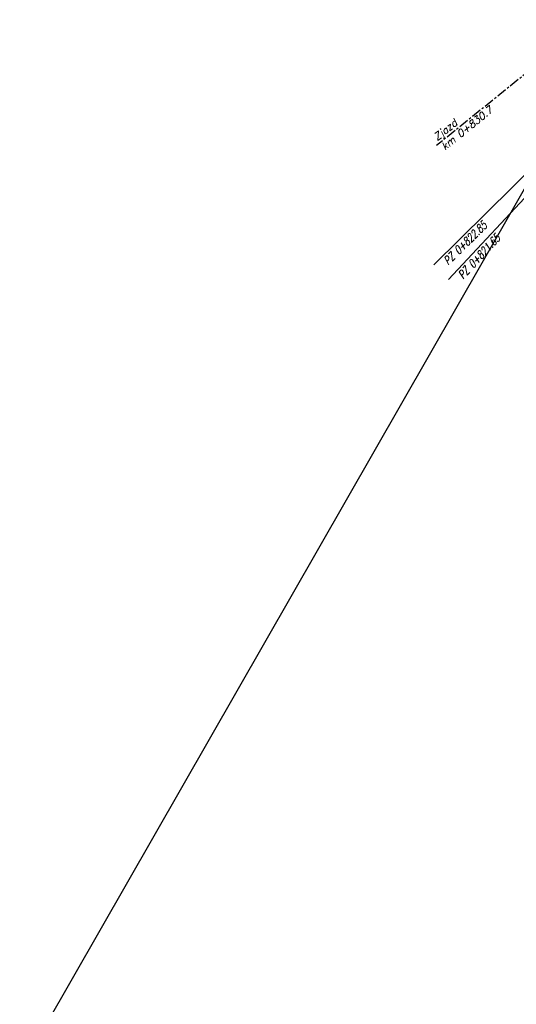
# Model space of a CAD drawing. Header units: metres. Extents: x 8431043 to 8456388, y 5766167 to 5771876.
# Tile 7 of 29: x 8433675 to 8433736, y 5770395 to 5770516. Entities that reach past the tile are written whole.
import ezdxf

# ---------------------------------------------------------------- set-up
doc = ezdxf.new("R2010")
doc.units = ezdxf.units.M
doc.linetypes.add('CENTER', pattern=[2, 1.25, -0.25, 0.25, -0.25])
doc.linetypes.add('CIĄGŁA', pattern=[0])
doc.layers.add('brud', color=255, linetype='CIĄGŁA', lineweight=30)
doc.layers.add('WYMIARY', color=253, linetype='Continuous', lineweight=13)
for name, color, linetype in [('C-DROGI-SYTUACJA-ETYKIETY', 1, 'Continuous'), ('S-5_opis_pkt_geometrycznych', 20, 'Continuous'), ('S-5_opis_Zjazd_ist_L', 7, 'Continuous')]:
    doc.layers.add(name, color=color, linetype=linetype)
doc.styles.add('! rom po 1.8mm', font='romans.shx', dxfattribs={"width": 0.75, "oblique": 15})
doc.styles.add('! romans poch 1.8 mm szer 1', font='romans.shx', dxfattribs={"oblique": 15, "height": 1.8})
doc.styles.add('ISOCP', font='geniso.shx')
doc.styles.add('własny_500', font='isocp.shx', dxfattribs={"width": 0.9, "height": 1.2})
doc.dimstyles.new('kopia własny 500', dxfattribs={"dimtxt": 1.2, "dimasz": 0.8, "dimexe": 0.1795, "dimexo": 0.0625, "dimgap": 0.09, "dimtad": 3, "dimdec": 1, "dimzin": 0, "dimdsep": 46, "dimtxsty": 'własny_500', "dimblk": 'ARCHTICK', "dimcen": 0.09, "dimaunit": 2, "dimadec": 4, "dimazin": 0, "dimtfac": 1, "dimtdec": 1, "dimtofl": 0, "dimtmove": 2, "dimatfit": 3, "dimldrblk": 'ARCHTICK', "dimfxl": 1, "dimtolj": 1, "dimtzin": 0, "dimarcsym": 0})

# ---------------------------------------------------------------- blocks, each defined once
blk = doc.blocks.new('_ARCHTICK')
at = {"color": 0, "linetype": 'ByBlock', "const_width": 0.15}
blk.add_lwpolyline([(-0.5, -0.5), (0.5, 0.5)], dxfattribs=at)
blk = doc.blocks.new('*D74')
at = {"layer": 'Defpoints', "color": 0, "transparency": 16777216}
for p in [(8434749.83, 5771876.32), (8434750.94, 5771875.58), (8432377.71, 5768319.94)]:
    blk.add_point(p, dxfattribs=at)
at = {"layer": 'WYMIARY', "color": 0, "lineweight": -2, "transparency": 16777216}
blk.add_line((8432378.82, 5768319.2), (8434750.94, 5771875.58), dxfattribs=at)
at = {"layer": 'WYMIARY', "color": 0, "lineweight": -2, "transparency": 16777216, "xscale": 0.75, "yscale": 0.75, "zscale": 0.75}
for p, rotation in [((8434750.94, 5771875.58), 56.2965312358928), ((8432378.82, 5768319.2), 236.2965312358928)]:
    blk.add_blockref('_ARCHTICK', p, dxfattribs=dict(at, rotation=rotation))
at = {"layer": 'WYMIARY', "color": 0, "transparency": 16777216, "insert": (8433564.29, 5770097.78), "char_height": 1.25, "attachment_point": 5, "rotation": 56.2965, "style": 'ISOCP'}
blk.add_mtext('\\A1;4274.9', dxfattribs=at)
blk = doc.blocks.new('*D79')
at = {"layer": 'Defpoints', "color": 0, "transparency": 16777216}
for p in [(8433744.73, 5770511.15), (8433746.19, 5770510.32), (8432489.6, 5768319.94)]:
    blk.add_point(p, dxfattribs=at)
at = {"layer": 'WYMIARY', "color": 0, "lineweight": -2, "transparency": 16777216}
blk.add_line((8432491.05, 5768319.11), (8433746.19, 5770510.32), dxfattribs=at)
at = {"layer": 'WYMIARY', "color": 0, "lineweight": -2, "transparency": 16777216, "xscale": 0.75, "yscale": 0.75, "zscale": 0.75}
for p, rotation in [((8433746.19, 5770510.32), 60.19574053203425), ((8432491.05, 5768319.11), 240.1957405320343)]:
    blk.add_blockref('_ARCHTICK', p, dxfattribs=dict(at, rotation=rotation))
at = {"layer": 'WYMIARY', "color": 0, "transparency": 16777216, "insert": (8433118, 5769415.07), "char_height": 1.25, "attachment_point": 5, "rotation": 60.1957, "style": 'ISOCP'}
blk.add_mtext('\\A1;2525.2', dxfattribs=at)
blk = doc.blocks.new('dfff')
at = {"layer": 'S-5_opis_pkt_geometrycznych', "color": 20, "linetype": 'Continuous', "lineweight": -3}
for p, q in [((8433726.24, 5770485.63), (8433749.96, 5770509.07)), ((8433728.07, 5770483.82), (8433750.8, 5770508.22))]:
    blk.add_line(p, q, dxfattribs=at)
at = {"layer": 'S-5_opis_pkt_geometrycznych', "color": 20, "linetype": 'Continuous', "lineweight": -3, "char_height": 1, "attachment_point": 3, "style": '! rom po 1.8mm'}
for s, insert, rotation in [('{\\C256;PZ 0+822.85}', (8433732.18, 5770491.06), 44.661), ('{\\C256;PZ 0+821.65}', (8433733.78, 5770489.49), 47.026)]:
    blk.add_mtext(s, dxfattribs=dict(at, insert=insert, rotation=rotation))
blk = doc.blocks.new('dfggg')
at = {"layer": 'S-5_opis_Zjazd_ist_L', "color": 1, "linetype": 'CENTER', "lineweight": -3}
blk.add_line((8433742.87, 5770513.44), (8433726.59, 5770500.31), dxfattribs=at)
at = {"layer": 'S-5_opis_Zjazd_ist_L', "color": 1, "linetype": 'Continuous', "lineweight": -3, "insert": (8433726.86, 5770500.62), "char_height": 0.9, "attachment_point": 4, "rotation": 38.8896, "style": '! romans poch 1.8 mm szer 1'}
blk.add_mtext('Zjazd\\Pkm 0+830.7', dxfattribs=at)

msp = doc.modelspace()

# ---------------------------------------------------------------- block references
at = {"layer": 'brud', "color": 4, "lineweight": 35}
msp.add_blockref('dfff', (0, 0), dxfattribs=at)
at = {"layer": 'C-DROGI-SYTUACJA-ETYKIETY'}
msp.add_blockref('dfggg', (0, 0), dxfattribs=at)

# ---------------------------------------------------------------- dimensions: what is measured, and where the dimension line sits
at = {"layer": 'WYMIARY', "color": 5}
for p1, p2, distance, picture, middle in [((8432377.71, 5768319.94), (8434749.83, 5771876.32), -1.34, '*D74', (8433564.29, 5770097.78)), ((8432489.6, 5768319.94), (8433744.73, 5770511.15), -1.68, '*D79', (8433118, 5769415.07))]:
    dim = msp.add_aligned_dim(p1=p1, p2=p2, distance=distance, dimstyle='kopia własny 500', override={"dimtxt": 1.25, "dimasz": 0.75, "dimtxsty": 'ISOCP', "dimse1": 1, "dimse2": 1, "dimtmove": 1}, dxfattribs=at)
    dim.commit()
    dim.dimension.update_dxf_attribs({"geometry": picture, "text_midpoint": middle})

doc.saveas('drawing.dxf')
